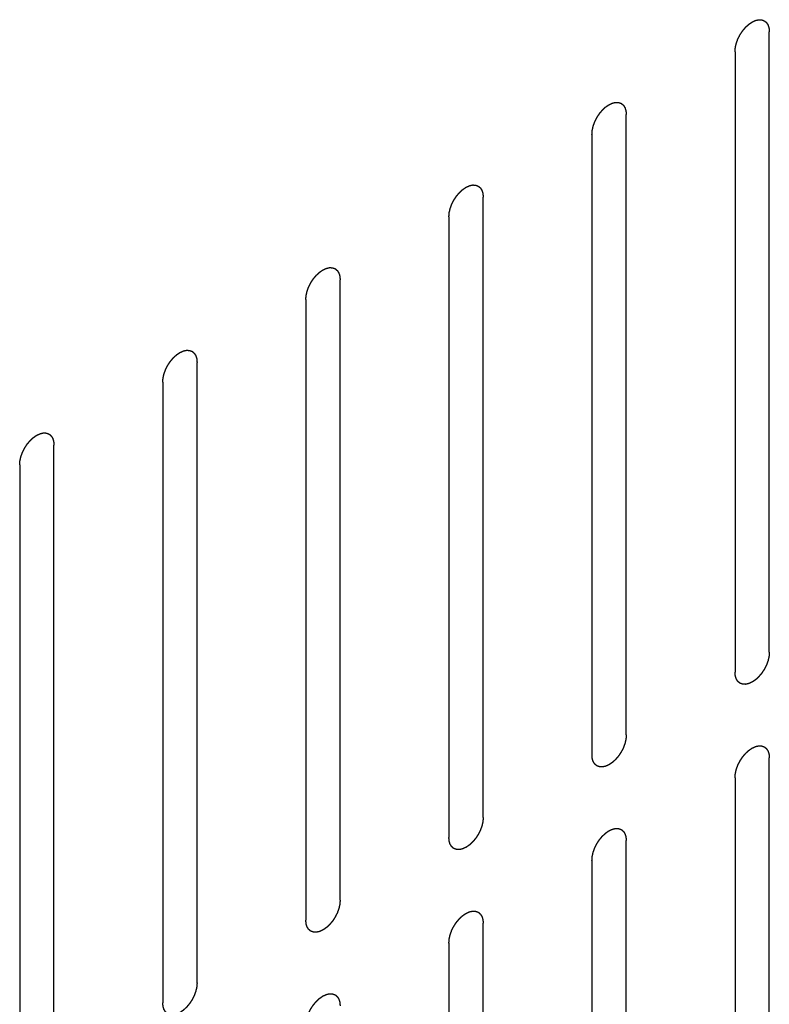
# Model space of a CAD drawing. Header units: inches. Extents: x 5 to 265, y 5 to 171.
# Tile 59 of 212: x 209.53 to 210.69, y 70.72 to 72.24. Entities that reach past the tile are written whole.
import ezdxf

# ---------------------------------------------------------------- set-up
doc = ezdxf.new("R2010")
doc.units = ezdxf.units.IN
doc.header["$LTSCALE"] = 14.96
doc.header["$MEASUREMENT"] = 0
doc.linetypes.add('HIDDEN', pattern=[0.2, 0.1, -0.1])
doc.layers.add('08_ALL_COSMETICS', color=7, linetype='CONTINUOUS')

msp = doc.modelspace()

# ---------------------------------------------------------------- linework, layer by layer
at = {"layer": '08_ALL_COSMETICS', "color": 7, "linetype": 'HIDDEN'}
for p, q in [((210.6866, 71.2641), (210.6866, 72.2234)), ((210.6336, 72.1928), (210.6336, 71.2334)), ((210.4653, 71.1363), (210.4653, 72.0957)), ((210.4123, 72.065), (210.4123, 71.1057)), ((210.244, 71.0085), (210.244, 71.9679)), ((210.1909, 71.9373), (210.1909, 70.9779)), ((210.0226, 70.8807), (210.0226, 71.8401)), ((209.9696, 71.8095), (209.9696, 70.8501)), ((209.8013, 70.7529), (209.8013, 71.7123)), ((209.7483, 71.6817), (209.7483, 70.7223)), ((209.58, 70.6252), (209.58, 71.5845)), ((209.527, 71.5539), (209.527, 70.5945)), ((210.6866, 70.1414), (210.6866, 71.1008)), ((210.6336, 71.0701), (210.6336, 70.1107)), ((210.4653, 70.0136), (210.4653, 70.973)), ((210.4123, 70.9424), (210.4123, 69.983)), ((210.244, 69.8858), (210.244, 70.8452)), ((210.1909, 70.8146), (210.1909, 69.8552))]:
    msp.add_line(p, q, dxfattribs=at)
for points in [[(210.6336, 72.1928), (210.6336, 72.1933), (210.6337, 72.1944), (210.6338, 72.1959), (210.6339, 72.1972), (210.634, 72.1982), (210.6341, 72.1987), (210.6341, 72.1991), (210.6342, 72.1995), (210.6343, 72.2), (210.6345, 72.201), (210.6348, 72.2024), (210.6351, 72.2037), (210.6354, 72.2047), (210.6355, 72.2052), (210.6356, 72.2056), (210.6357, 72.2061), (210.6359, 72.2066), (210.6363, 72.2076), (210.6368, 72.209), (210.6373, 72.2104), (210.6376, 72.2114), (210.6379, 72.2119), (210.638, 72.2123), (210.6382, 72.2127), (210.6385, 72.2133), (210.639, 72.2143), (210.6397, 72.2156), (210.6404, 72.217), (210.6409, 72.218), (210.6411, 72.2185), (210.6413, 72.219), (210.6416, 72.2193), (210.6419, 72.2199), (210.6425, 72.2207), (210.6433, 72.222), (210.6442, 72.2233), (210.6448, 72.2242), (210.6451, 72.2247), (210.6453, 72.2251), (210.6456, 72.2254), (210.646, 72.2259), (210.6467, 72.2267), (210.6476, 72.2278), (210.6486, 72.2289), (210.6492, 72.2297), (210.6496, 72.2302), (210.6499, 72.2305), (210.6502, 72.2308), (210.6506, 72.2312), (210.6513, 72.2319), (210.6524, 72.2328), (210.6534, 72.2338), (210.6541, 72.2345), (210.6545, 72.2348), (210.6548, 72.2351), (210.6552, 72.2353), (210.6556, 72.2357), (210.6564, 72.2362), (210.6575, 72.2369), (210.6586, 72.2377), (210.6593, 72.2382), (210.6598, 72.2385), (210.6601, 72.2388), (210.6604, 72.2389), (210.6608, 72.2391), (210.6616, 72.2394), (210.6627, 72.24), (210.6637, 72.2404), (210.6645, 72.2408), (210.6649, 72.241), (210.6652, 72.2412), (210.6656, 72.2412), (210.666, 72.2413), (210.6667, 72.2415), (210.6677, 72.2417), (210.6688, 72.2419), (210.6695, 72.2421), (210.6699, 72.2422), (210.6702, 72.2423), (210.6705, 72.2423), (210.6709, 72.2423), (210.6715, 72.2422), (210.6725, 72.2422), (210.6734, 72.2422), (210.6741, 72.2421), (210.6745, 72.2421), (210.6748, 72.2421), (210.675, 72.242), (210.6754, 72.2419), (210.676, 72.2417), (210.6768, 72.2414), (210.6777, 72.241), (210.6783, 72.2408), (210.6786, 72.2407), (210.6789, 72.2406), (210.679, 72.2404), (210.6793, 72.2402), (210.6798, 72.2398), (210.6805, 72.2393), (210.6812, 72.2387), (210.6817, 72.2383), (210.6819, 72.2381), (210.6821, 72.2379), (210.6823, 72.2376), (210.6825, 72.2373), (210.6828, 72.2368), (210.6834, 72.236), (210.6839, 72.2352), (210.6842, 72.2346), (210.6844, 72.2343), (210.6846, 72.2341), (210.6847, 72.2337), (210.6848, 72.2333), (210.685, 72.2326), (210.6853, 72.2316), (210.6856, 72.2306), (210.6859, 72.2299), (210.686, 72.2295), (210.6861, 72.2292), (210.6861, 72.2288), (210.6862, 72.2284), (210.6862, 72.2275), (210.6863, 72.2263), (210.6865, 72.2249), (210.6866, 72.2239), (210.6866, 72.2234)], [(210.4123, 72.065), (210.4123, 72.0656), (210.4124, 72.0666), (210.4125, 72.0682), (210.4126, 72.0695), (210.4127, 72.0704), (210.4127, 72.0709), (210.4127, 72.0713), (210.4129, 72.0717), (210.413, 72.0722), (210.4132, 72.0732), (210.4135, 72.0746), (210.4138, 72.0759), (210.414, 72.0769), (210.4142, 72.0775), (210.4142, 72.0779), (210.4144, 72.0783), (210.4146, 72.0788), (210.415, 72.0798), (210.4155, 72.0812), (210.416, 72.0826), (210.4163, 72.0836), (210.4165, 72.0841), (210.4167, 72.0845), (210.4169, 72.085), (210.4172, 72.0855), (210.4177, 72.0865), (210.4184, 72.0879), (210.419, 72.0892), (210.4195, 72.0902), (210.4198, 72.0908), (210.42, 72.0912), (210.4203, 72.0916), (210.4206, 72.0921), (210.4212, 72.093), (210.422, 72.0942), (210.4229, 72.0955), (210.4234, 72.0964), (210.4238, 72.0969), (210.424, 72.0973), (210.4243, 72.0976), (210.4247, 72.0981), (210.4253, 72.0989), (210.4263, 72.1), (210.4272, 72.1011), (210.4279, 72.1019), (210.4283, 72.1024), (210.4286, 72.1028), (210.4289, 72.103), (210.4293, 72.1034), (210.43, 72.1041), (210.4311, 72.105), (210.4321, 72.106), (210.4328, 72.1067), (210.4332, 72.1071), (210.4335, 72.1074), (210.4339, 72.1076), (210.4343, 72.1079), (210.4351, 72.1084), (210.4361, 72.1092), (210.4372, 72.1099), (210.438, 72.1104), (210.4384, 72.1107), (210.4388, 72.111), (210.4391, 72.1111), (210.4395, 72.1113), (210.4403, 72.1117), (210.4413, 72.1122), (210.4424, 72.1127), (210.4432, 72.113), (210.4436, 72.1132), (210.4439, 72.1134), (210.4442, 72.1134), (210.4446, 72.1135), (210.4454, 72.1137), (210.4464, 72.1139), (210.4474, 72.1142), (210.4482, 72.1143), (210.4486, 72.1144), (210.4489, 72.1145), (210.4492, 72.1145), (210.4495, 72.1145), (210.4502, 72.1144), (210.4512, 72.1144), (210.4521, 72.1144), (210.4528, 72.1144), (210.4532, 72.1143), (210.4535, 72.1144), (210.4537, 72.1142), (210.454, 72.1141), (210.4546, 72.1139), (210.4555, 72.1136), (210.4563, 72.1133), (210.4569, 72.1131), (210.4573, 72.1129), (210.4575, 72.1129), (210.4577, 72.1127), (210.458, 72.1124), (210.4585, 72.112), (210.4592, 72.1115), (210.4598, 72.1109), (210.4603, 72.1105), (210.4606, 72.1103), (210.4608, 72.1101), (210.461, 72.1099), (210.4612, 72.1096), (210.4615, 72.109), (210.462, 72.1082), (210.4625, 72.1074), (210.4629, 72.1068), (210.4631, 72.1065), (210.4633, 72.1063), (210.4633, 72.1059), (210.4635, 72.1056), (210.4637, 72.1048), (210.464, 72.1038), (210.4643, 72.1028), (210.4645, 72.1021), (210.4647, 72.1017), (210.4648, 72.1014), (210.4648, 72.1011), (210.4648, 72.1006), (210.4649, 72.0997), (210.465, 72.0985), (210.4652, 72.0971), (210.4652, 72.0961), (210.4653, 72.0957)], [(210.1909, 71.9373), (210.191, 71.9378), (210.1911, 71.9388), (210.1912, 71.9404), (210.1913, 71.9417), (210.1914, 71.9426), (210.1914, 71.9431), (210.1914, 71.9435), (210.1915, 71.9439), (210.1916, 71.9445), (210.1919, 71.9454), (210.1922, 71.9468), (210.1925, 71.9482), (210.1927, 71.9491), (210.1928, 71.9497), (210.1929, 71.9501), (210.1931, 71.9505), (210.1933, 71.9511), (210.1936, 71.952), (210.1941, 71.9534), (210.1947, 71.9548), (210.195, 71.9558), (210.1952, 71.9564), (210.1953, 71.9568), (210.1956, 71.9572), (210.1958, 71.9577), (210.1963, 71.9587), (210.197, 71.9601), (210.1977, 71.9615), (210.1982, 71.9624), (210.1985, 71.963), (210.1987, 71.9634), (210.1989, 71.9638), (210.1993, 71.9643), (210.1999, 71.9652), (210.2007, 71.9665), (210.2015, 71.9677), (210.2021, 71.9686), (210.2024, 71.9691), (210.2027, 71.9695), (210.203, 71.9698), (210.2034, 71.9703), (210.204, 71.9711), (210.205, 71.9722), (210.2059, 71.9734), (210.2066, 71.9742), (210.207, 71.9746), (210.2072, 71.975), (210.2076, 71.9752), (210.208, 71.9756), (210.2087, 71.9763), (210.2097, 71.9773), (210.2108, 71.9782), (210.2115, 71.9789), (210.2119, 71.9793), (210.2122, 71.9796), (210.2125, 71.9798), (210.213, 71.9801), (210.2137, 71.9806), (210.2148, 71.9814), (210.2159, 71.9821), (210.2167, 71.9827), (210.2171, 71.983), (210.2174, 71.9832), (210.2178, 71.9833), (210.2182, 71.9835), (210.2189, 71.9839), (210.22, 71.9844), (210.2211, 71.9849), (210.2218, 71.9852), (210.2223, 71.9854), (210.2226, 71.9856), (210.2229, 71.9856), (210.2233, 71.9858), (210.224, 71.9859), (210.2251, 71.9862), (210.2261, 71.9864), (210.2268, 71.9866), (210.2272, 71.9866), (210.2276, 71.9867), (210.2278, 71.9867), (210.2282, 71.9867), (210.2289, 71.9867), (210.2298, 71.9866), (210.2308, 71.9866), (210.2315, 71.9866), (210.2318, 71.9866), (210.2321, 71.9866), (210.2324, 71.9865), (210.2327, 71.9863), (210.2333, 71.9861), (210.2342, 71.9858), (210.235, 71.9855), (210.2356, 71.9853), (210.2359, 71.9851), (210.2362, 71.9851), (210.2364, 71.9849), (210.2367, 71.9847), (210.2372, 71.9843), (210.2378, 71.9837), (210.2385, 71.9831), (210.239, 71.9827), (210.2393, 71.9825), (210.2395, 71.9824), (210.2396, 71.9821), (210.2398, 71.9818), (210.2402, 71.9812), (210.2407, 71.9804), (210.2412, 71.9796), (210.2416, 71.979), (210.2418, 71.9787), (210.2419, 71.9785), (210.242, 71.9782), (210.2421, 71.9778), (210.2424, 71.9771), (210.2427, 71.9761), (210.243, 71.975), (210.2432, 71.9743), (210.2433, 71.9739), (210.2435, 71.9737), (210.2435, 71.9733), (210.2435, 71.9728), (210.2436, 71.972), (210.2437, 71.9708), (210.2438, 71.9693), (210.2439, 71.9684), (210.244, 71.9679)], [(209.9696, 71.8095), (209.9696, 71.81), (209.9697, 71.811), (209.9699, 71.8126), (209.97, 71.8139), (209.97, 71.8148), (209.9701, 71.8153), (209.9701, 71.8157), (209.9702, 71.8161), (209.9703, 71.8167), (209.9705, 71.8176), (209.9709, 71.819), (209.9712, 71.8204), (209.9714, 71.8213), (209.9715, 71.8219), (209.9716, 71.8223), (209.9718, 71.8227), (209.972, 71.8233), (209.9723, 71.8243), (209.9728, 71.8256), (209.9733, 71.827), (209.9737, 71.828), (209.9739, 71.8286), (209.974, 71.829), (209.9742, 71.8294), (209.9745, 71.83), (209.975, 71.8309), (209.9757, 71.8323), (209.9764, 71.8337), (209.9769, 71.8347), (209.9772, 71.8352), (209.9774, 71.8356), (209.9776, 71.836), (209.978, 71.8365), (209.9785, 71.8374), (209.9794, 71.8387), (209.9802, 71.8399), (209.9808, 71.8408), (209.9811, 71.8413), (209.9814, 71.8417), (209.9817, 71.8421), (209.982, 71.8425), (209.9827, 71.8433), (209.9837, 71.8445), (209.9846, 71.8456), (209.9853, 71.8464), (209.9856, 71.8468), (209.9859, 71.8472), (209.9862, 71.8475), (209.9867, 71.8479), (209.9874, 71.8485), (209.9884, 71.8495), (209.9894, 71.8504), (209.9902, 71.8511), (209.9906, 71.8515), (209.9909, 71.8518), (209.9912, 71.852), (209.9916, 71.8523), (209.9924, 71.8528), (209.9935, 71.8536), (209.9946, 71.8544), (209.9954, 71.8549), (209.9958, 71.8552), (209.9961, 71.8554), (209.9964, 71.8556), (209.9969, 71.8558), (209.9976, 71.8561), (209.9987, 71.8566), (209.9998, 71.8571), (210.0005, 71.8575), (210.0009, 71.8576), (210.0013, 71.8578), (210.0016, 71.8579), (210.002, 71.858), (210.0027, 71.8581), (210.0038, 71.8584), (210.0048, 71.8586), (210.0055, 71.8588), (210.0059, 71.8589), (210.0062, 71.859), (210.0065, 71.8589), (210.0069, 71.8589), (210.0076, 71.8589), (210.0085, 71.8589), (210.0095, 71.8588), (210.0101, 71.8588), (210.0105, 71.8588), (210.0108, 71.8588), (210.011, 71.8587), (210.0114, 71.8586), (210.012, 71.8583), (210.0128, 71.858), (210.0137, 71.8577), (210.0143, 71.8575), (210.0146, 71.8574), (210.0149, 71.8573), (210.0151, 71.8571), (210.0154, 71.8569), (210.0158, 71.8565), (210.0165, 71.8559), (210.0172, 71.8553), (210.0177, 71.8549), (210.0179, 71.8547), (210.0182, 71.8546), (210.0183, 71.8543), (210.0185, 71.854), (210.0189, 71.8534), (210.0194, 71.8526), (210.0199, 71.8518), (210.0202, 71.8513), (210.0204, 71.8509), (210.0206, 71.8507), (210.0207, 71.8504), (210.0208, 71.85), (210.021, 71.8493), (210.0214, 71.8483), (210.0217, 71.8473), (210.0219, 71.8466), (210.022, 71.8462), (210.0221, 71.8459), (210.0221, 71.8455), (210.0222, 71.845), (210.0223, 71.8442), (210.0224, 71.843), (210.0225, 71.8415), (210.0226, 71.8406), (210.0226, 71.8401)], [(209.7483, 71.6817), (209.7483, 71.6822), (209.7484, 71.6833), (209.7485, 71.6848), (209.7486, 71.6861), (209.7487, 71.687), (209.7488, 71.6876), (209.7488, 71.6879), (209.7489, 71.6884), (209.749, 71.6889), (209.7492, 71.6899), (209.7495, 71.6912), (209.7498, 71.6926), (209.7501, 71.6936), (209.7502, 71.6941), (209.7503, 71.6945), (209.7504, 71.6949), (209.7506, 71.6955), (209.751, 71.6965), (209.7515, 71.6979), (209.752, 71.6993), (209.7524, 71.7002), (209.7526, 71.7008), (209.7527, 71.7012), (209.7529, 71.7016), (209.7532, 71.7022), (209.7537, 71.7031), (209.7544, 71.7045), (209.7551, 71.7059), (209.7556, 71.7069), (209.7558, 71.7074), (209.756, 71.7078), (209.7563, 71.7082), (209.7566, 71.7087), (209.7572, 71.7096), (209.758, 71.7109), (209.7589, 71.7122), (209.7595, 71.7131), (209.7598, 71.7136), (209.76, 71.714), (209.7603, 71.7143), (209.7607, 71.7147), (209.7614, 71.7155), (209.7623, 71.7167), (209.7633, 71.7178), (209.7639, 71.7186), (209.7643, 71.7191), (209.7646, 71.7194), (209.7649, 71.7197), (209.7653, 71.7201), (209.7661, 71.7207), (209.7671, 71.7217), (209.7681, 71.7227), (209.7688, 71.7233), (209.7692, 71.7237), (209.7696, 71.724), (209.7699, 71.7242), (209.7703, 71.7245), (209.7711, 71.7251), (209.7722, 71.7258), (209.7733, 71.7266), (209.774, 71.7271), (209.7745, 71.7274), (209.7748, 71.7277), (209.7751, 71.7278), (209.7755, 71.728), (209.7763, 71.7283), (209.7774, 71.7288), (209.7784, 71.7293), (209.7792, 71.7297), (209.7796, 71.7299), (209.78, 71.73), (209.7803, 71.7301), (209.7807, 71.7302), (209.7814, 71.7304), (209.7824, 71.7306), (209.7835, 71.7308), (209.7842, 71.731), (209.7846, 71.7311), (209.7849, 71.7312), (209.7852, 71.7311), (209.7856, 71.7311), (209.7862, 71.7311), (209.7872, 71.7311), (209.7881, 71.731), (209.7888, 71.731), (209.7892, 71.731), (209.7895, 71.731), (209.7897, 71.7309), (209.7901, 71.7308), (209.7907, 71.7305), (209.7915, 71.7302), (209.7924, 71.7299), (209.793, 71.7297), (209.7933, 71.7296), (209.7936, 71.7295), (209.7938, 71.7293), (209.794, 71.7291), (209.7945, 71.7287), (209.7952, 71.7281), (209.7959, 71.7276), (209.7964, 71.7272), (209.7966, 71.7269), (209.7968, 71.7268), (209.797, 71.7265), (209.7972, 71.7262), (209.7975, 71.7256), (209.7981, 71.7248), (209.7986, 71.724), (209.7989, 71.7235), (209.7991, 71.7232), (209.7993, 71.7229), (209.7994, 71.7226), (209.7995, 71.7222), (209.7997, 71.7215), (209.8, 71.7205), (209.8003, 71.7195), (209.8006, 71.7188), (209.8007, 71.7184), (209.8008, 71.7181), (209.8008, 71.7177), (209.8009, 71.7172), (209.8009, 71.7164), (209.8011, 71.7152), (209.8012, 71.7138), (209.8013, 71.7128), (209.8013, 71.7123)], [(209.527, 71.5539), (209.527, 71.5544), (209.5271, 71.5555), (209.5272, 71.557), (209.5273, 71.5583), (209.5274, 71.5593), (209.5274, 71.5598), (209.5274, 71.5602), (209.5276, 71.5606), (209.5277, 71.5611), (209.5279, 71.5621), (209.5282, 71.5635), (209.5285, 71.5648), (209.5287, 71.5658), (209.5289, 71.5663), (209.5289, 71.5667), (209.5291, 71.5672), (209.5293, 71.5677), (209.5297, 71.5687), (209.5302, 71.5701), (209.5307, 71.5715), (209.531, 71.5725), (209.5312, 71.573), (209.5314, 71.5734), (209.5316, 71.5738), (209.5319, 71.5744), (209.5324, 71.5754), (209.5331, 71.5767), (209.5338, 71.5781), (209.5342, 71.5791), (209.5345, 71.5796), (209.5347, 71.5801), (209.535, 71.5804), (209.5353, 71.581), (209.5359, 71.5818), (209.5367, 71.5831), (209.5376, 71.5844), (209.5381, 71.5853), (209.5385, 71.5858), (209.5387, 71.5862), (209.539, 71.5865), (209.5394, 71.587), (209.5401, 71.5878), (209.541, 71.5889), (209.542, 71.59), (209.5426, 71.5908), (209.543, 71.5913), (209.5433, 71.5916), (209.5436, 71.5919), (209.544, 71.5923), (209.5447, 71.593), (209.5458, 71.5939), (209.5468, 71.5949), (209.5475, 71.5956), (209.5479, 71.5959), (209.5482, 71.5962), (209.5486, 71.5964), (209.549, 71.5968), (209.5498, 71.5973), (209.5509, 71.598), (209.5519, 71.5988), (209.5527, 71.5993), (209.5531, 71.5996), (209.5535, 71.5999), (209.5538, 71.6), (209.5542, 71.6002), (209.555, 71.6005), (209.5561, 71.601), (209.5571, 71.6015), (209.5579, 71.6019), (209.5583, 71.6021), (209.5586, 71.6023), (209.5589, 71.6023), (209.5593, 71.6024), (209.5601, 71.6026), (209.5611, 71.6028), (209.5621, 71.603), (209.5629, 71.6032), (209.5633, 71.6033), (209.5636, 71.6034), (209.5639, 71.6034), (209.5642, 71.6034), (209.5649, 71.6033), (209.5659, 71.6033), (209.5668, 71.6033), (209.5675, 71.6032), (209.5679, 71.6032), (209.5682, 71.6032), (209.5684, 71.6031), (209.5687, 71.603), (209.5693, 71.6028), (209.5702, 71.6025), (209.571, 71.6021), (209.5716, 71.6019), (209.572, 71.6018), (209.5722, 71.6017), (209.5724, 71.6015), (209.5727, 71.6013), (209.5732, 71.6009), (209.5739, 71.6004), (209.5746, 71.5998), (209.575, 71.5994), (209.5753, 71.5992), (209.5755, 71.599), (209.5757, 71.5987), (209.5759, 71.5984), (209.5762, 71.5979), (209.5767, 71.5971), (209.5772, 71.5963), (209.5776, 71.5957), (209.5778, 71.5954), (209.578, 71.5952), (209.578, 71.5948), (209.5782, 71.5944), (209.5784, 71.5937), (209.5787, 71.5927), (209.579, 71.5917), (209.5793, 71.591), (209.5794, 71.5906), (209.5795, 71.5903), (209.5795, 71.5899), (209.5795, 71.5895), (209.5796, 71.5886), (209.5797, 71.5874), (209.5799, 71.586), (209.5799, 71.585), (209.58, 71.5845)], [(210.6866, 71.2641), (210.6866, 71.2635), (210.6865, 71.2625), (210.6864, 71.2609), (210.6862, 71.2596), (210.6862, 71.2587), (210.6861, 71.2582), (210.6861, 71.2578), (210.686, 71.2574), (210.6859, 71.2569), (210.6857, 71.2559), (210.6854, 71.2545), (210.685, 71.2532), (210.6848, 71.2522), (210.6847, 71.2516), (210.6846, 71.2512), (210.6845, 71.2508), (210.6843, 71.2503), (210.6839, 71.2493), (210.6834, 71.2479), (210.6829, 71.2465), (210.6825, 71.2455), (210.6823, 71.245), (210.6822, 71.2446), (210.682, 71.2441), (210.6817, 71.2436), (210.6812, 71.2426), (210.6805, 71.2412), (210.6798, 71.2399), (210.6793, 71.2389), (210.679, 71.2383), (210.6789, 71.2379), (210.6786, 71.2375), (210.6783, 71.237), (210.6777, 71.2361), (210.6768, 71.2349), (210.676, 71.2336), (210.6754, 71.2327), (210.6751, 71.2322), (210.6749, 71.2318), (210.6746, 71.2315), (210.6742, 71.231), (210.6735, 71.2302), (210.6726, 71.2291), (210.6716, 71.228), (210.6709, 71.2272), (210.6706, 71.2267), (210.6703, 71.2263), (210.67, 71.2261), (210.6696, 71.2257), (210.6688, 71.225), (210.6678, 71.2241), (210.6668, 71.2231), (210.6661, 71.2224), (210.6656, 71.222), (210.6653, 71.2217), (210.665, 71.2215), (210.6646, 71.2212), (210.6638, 71.2207), (210.6627, 71.2199), (210.6616, 71.2192), (210.6609, 71.2187), (210.6604, 71.2184), (210.6601, 71.2181), (210.6598, 71.218), (210.6593, 71.2178), (210.6586, 71.2174), (210.6575, 71.2169), (210.6564, 71.2164), (210.6557, 71.2161), (210.6553, 71.2159), (210.6549, 71.2157), (210.6546, 71.2157), (210.6542, 71.2156), (210.6535, 71.2154), (210.6525, 71.2152), (210.6514, 71.2149), (210.6507, 71.2148), (210.6503, 71.2147), (210.65, 71.2146), (210.6497, 71.2146), (210.6493, 71.2146), (210.6487, 71.2147), (210.6477, 71.2147), (210.6468, 71.2147), (210.6461, 71.2147), (210.6457, 71.2148), (210.6454, 71.2147), (210.6452, 71.2149), (210.6448, 71.215), (210.6442, 71.2152), (210.6434, 71.2155), (210.6425, 71.2158), (210.6419, 71.216), (210.6416, 71.2162), (210.6413, 71.2162), (210.6411, 71.2164), (210.6409, 71.2167), (210.6404, 71.2171), (210.6397, 71.2176), (210.639, 71.2182), (210.6385, 71.2186), (210.6383, 71.2188), (210.638, 71.219), (210.6379, 71.2192), (210.6377, 71.2195), (210.6373, 71.2201), (210.6368, 71.2209), (210.6363, 71.2217), (210.636, 71.2223), (210.6358, 71.2226), (210.6356, 71.2228), (210.6355, 71.2232), (210.6354, 71.2235), (210.6352, 71.2243), (210.6349, 71.2253), (210.6345, 71.2263), (210.6343, 71.227), (210.6342, 71.2274), (210.6341, 71.2277), (210.6341, 71.2281), (210.634, 71.2285), (210.6339, 71.2294), (210.6338, 71.2306), (210.6337, 71.232), (210.6336, 71.233), (210.6336, 71.2334)], [(210.4653, 71.1363), (210.4652, 71.1358), (210.4652, 71.1347), (210.465, 71.1332), (210.4649, 71.1319), (210.4649, 71.1309), (210.4648, 71.1304), (210.4648, 71.13), (210.4647, 71.1296), (210.4646, 71.1291), (210.4643, 71.1281), (210.464, 71.1267), (210.4637, 71.1254), (210.4635, 71.1244), (210.4634, 71.1239), (210.4633, 71.1235), (210.4631, 71.123), (210.4629, 71.1225), (210.4626, 71.1215), (210.4621, 71.1201), (210.4616, 71.1187), (210.4612, 71.1177), (210.461, 71.1172), (210.4609, 71.1168), (210.4606, 71.1164), (210.4604, 71.1158), (210.4599, 71.1148), (210.4592, 71.1135), (210.4585, 71.1121), (210.458, 71.1111), (210.4577, 71.1106), (210.4575, 71.1101), (210.4573, 71.1098), (210.4569, 71.1092), (210.4564, 71.1084), (210.4555, 71.1071), (210.4547, 71.1058), (210.4541, 71.1049), (210.4538, 71.1044), (210.4535, 71.104), (210.4532, 71.1037), (210.4529, 71.1032), (210.4522, 71.1024), (210.4512, 71.1013), (210.4503, 71.1002), (210.4496, 71.0994), (210.4492, 71.0989), (210.449, 71.0986), (210.4486, 71.0983), (210.4482, 71.0979), (210.4475, 71.0972), (210.4465, 71.0963), (210.4455, 71.0953), (210.4447, 71.0946), (210.4443, 71.0943), (210.444, 71.094), (210.4437, 71.0938), (210.4432, 71.0934), (210.4425, 71.0929), (210.4414, 71.0922), (210.4403, 71.0914), (210.4395, 71.0909), (210.4391, 71.0906), (210.4388, 71.0903), (210.4384, 71.0902), (210.438, 71.09), (210.4373, 71.0897), (210.4362, 71.0891), (210.4351, 71.0887), (210.4344, 71.0883), (210.4339, 71.0881), (210.4336, 71.0879), (210.4333, 71.0879), (210.4329, 71.0878), (210.4322, 71.0876), (210.4311, 71.0874), (210.4301, 71.0872), (210.4294, 71.087), (210.429, 71.0869), (210.4287, 71.0868), (210.4284, 71.0868), (210.428, 71.0868), (210.4273, 71.0869), (210.4264, 71.0869), (210.4254, 71.0869), (210.4248, 71.087), (210.4244, 71.087), (210.4241, 71.087), (210.4238, 71.0871), (210.4235, 71.0872), (210.4229, 71.0874), (210.4221, 71.0877), (210.4212, 71.0881), (210.4206, 71.0883), (210.4203, 71.0884), (210.42, 71.0885), (210.4198, 71.0887), (210.4195, 71.0889), (210.4191, 71.0893), (210.4184, 71.0898), (210.4177, 71.0904), (210.4172, 71.0908), (210.4169, 71.091), (210.4167, 71.0912), (210.4166, 71.0915), (210.4164, 71.0918), (210.416, 71.0923), (210.4155, 71.0931), (210.415, 71.0939), (210.4146, 71.0945), (210.4144, 71.0948), (210.4143, 71.095), (210.4142, 71.0954), (210.4141, 71.0958), (210.4138, 71.0965), (210.4135, 71.0975), (210.4132, 71.0985), (210.413, 71.0992), (210.4129, 71.0996), (210.4128, 71.0999), (210.4127, 71.1003), (210.4127, 71.1007), (210.4126, 71.1016), (210.4125, 71.1028), (210.4124, 71.1042), (210.4123, 71.1052), (210.4123, 71.1057)], [(210.6336, 71.0701), (210.6336, 71.0707), (210.6337, 71.0717), (210.6338, 71.0733), (210.6339, 71.0746), (210.634, 71.0755), (210.6341, 71.076), (210.6341, 71.0764), (210.6342, 71.0768), (210.6343, 71.0773), (210.6345, 71.0783), (210.6348, 71.0797), (210.6351, 71.081), (210.6354, 71.082), (210.6355, 71.0825), (210.6356, 71.083), (210.6357, 71.0834), (210.6359, 71.0839), (210.6363, 71.0849), (210.6368, 71.0863), (210.6373, 71.0877), (210.6376, 71.0887), (210.6379, 71.0892), (210.638, 71.0896), (210.6382, 71.0901), (210.6385, 71.0906), (210.639, 71.0916), (210.6397, 71.093), (210.6404, 71.0943), (210.6409, 71.0953), (210.6411, 71.0959), (210.6413, 71.0963), (210.6416, 71.0966), (210.6419, 71.0972), (210.6425, 71.098), (210.6433, 71.0993), (210.6442, 71.1006), (210.6448, 71.1015), (210.6451, 71.102), (210.6453, 71.1024), (210.6456, 71.1027), (210.646, 71.1032), (210.6467, 71.104), (210.6476, 71.1051), (210.6486, 71.1062), (210.6492, 71.107), (210.6496, 71.1075), (210.6499, 71.1078), (210.6502, 71.1081), (210.6506, 71.1085), (210.6513, 71.1092), (210.6524, 71.1101), (210.6534, 71.1111), (210.6541, 71.1118), (210.6545, 71.1121), (210.6548, 71.1125), (210.6552, 71.1127), (210.6556, 71.113), (210.6564, 71.1135), (210.6575, 71.1143), (210.6586, 71.115), (210.6593, 71.1155), (210.6598, 71.1158), (210.6601, 71.1161), (210.6604, 71.1162), (210.6608, 71.1164), (210.6616, 71.1168), (210.6627, 71.1173), (210.6637, 71.1178), (210.6645, 71.1181), (210.6649, 71.1183), (210.6652, 71.1185), (210.6656, 71.1185), (210.666, 71.1186), (210.6667, 71.1188), (210.6677, 71.119), (210.6688, 71.1193), (210.6695, 71.1194), (210.6699, 71.1195), (210.6702, 71.1196), (210.6705, 71.1196), (210.6709, 71.1196), (210.6715, 71.1195), (210.6725, 71.1195), (210.6734, 71.1195), (210.6741, 71.1194), (210.6745, 71.1194), (210.6748, 71.1194), (210.675, 71.1193), (210.6754, 71.1192), (210.676, 71.119), (210.6768, 71.1187), (210.6777, 71.1184), (210.6783, 71.1181), (210.6786, 71.118), (210.6789, 71.1179), (210.679, 71.1177), (210.6793, 71.1175), (210.6798, 71.1171), (210.6805, 71.1166), (210.6812, 71.116), (210.6817, 71.1156), (210.6819, 71.1154), (210.6821, 71.1152), (210.6823, 71.115), (210.6825, 71.1146), (210.6828, 71.1141), (210.6834, 71.1133), (210.6839, 71.1125), (210.6842, 71.1119), (210.6844, 71.1116), (210.6846, 71.1114), (210.6847, 71.111), (210.6848, 71.1106), (210.685, 71.1099), (210.6853, 71.1089), (210.6856, 71.1079), (210.6859, 71.1072), (210.686, 71.1068), (210.6861, 71.1065), (210.6861, 71.1061), (210.6862, 71.1057), (210.6862, 71.1048), (210.6863, 71.1036), (210.6865, 71.1022), (210.6866, 71.1012), (210.6866, 71.1008)], [(210.244, 71.0085), (210.2439, 71.008), (210.2438, 71.0069), (210.2437, 71.0054), (210.2436, 71.0041), (210.2435, 71.0032), (210.2435, 71.0026), (210.2435, 71.0023), (210.2434, 71.0018), (210.2432, 71.0013), (210.243, 71.0003), (210.2427, 70.999), (210.2424, 70.9976), (210.2422, 70.9966), (210.2421, 70.9961), (210.242, 70.9957), (210.2418, 70.9953), (210.2416, 70.9947), (210.2413, 70.9937), (210.2407, 70.9923), (210.2402, 70.9909), (210.2399, 70.99), (210.2397, 70.9894), (210.2395, 70.989), (210.2393, 70.9886), (210.239, 70.988), (210.2386, 70.9871), (210.2379, 70.9857), (210.2372, 70.9843), (210.2367, 70.9833), (210.2364, 70.9828), (210.2362, 70.9823), (210.2359, 70.982), (210.2356, 70.9815), (210.235, 70.9806), (210.2342, 70.9793), (210.2334, 70.978), (210.2328, 70.9771), (210.2324, 70.9766), (210.2322, 70.9762), (210.2319, 70.9759), (210.2315, 70.9755), (210.2309, 70.9747), (210.2299, 70.9735), (210.229, 70.9724), (210.2283, 70.9716), (210.2279, 70.9711), (210.2276, 70.9708), (210.2273, 70.9705), (210.2269, 70.9701), (210.2262, 70.9695), (210.2252, 70.9685), (210.2241, 70.9675), (210.2234, 70.9669), (210.223, 70.9665), (210.2227, 70.9662), (210.2224, 70.966), (210.2219, 70.9657), (210.2212, 70.9651), (210.2201, 70.9644), (210.219, 70.9636), (210.2182, 70.9631), (210.2178, 70.9628), (210.2174, 70.9625), (210.2171, 70.9624), (210.2167, 70.9622), (210.2159, 70.9619), (210.2149, 70.9614), (210.2138, 70.9609), (210.213, 70.9605), (210.2126, 70.9603), (210.2123, 70.9602), (210.212, 70.9601), (210.2116, 70.96), (210.2109, 70.9598), (210.2098, 70.9596), (210.2088, 70.9594), (210.2081, 70.9592), (210.2077, 70.9591), (210.2073, 70.959), (210.2071, 70.9591), (210.2067, 70.9591), (210.206, 70.9591), (210.2051, 70.9591), (210.2041, 70.9592), (210.2034, 70.9592), (210.2031, 70.9592), (210.2028, 70.9592), (210.2025, 70.9593), (210.2022, 70.9594), (210.2016, 70.9596), (210.2007, 70.96), (210.1999, 70.9603), (210.1993, 70.9605), (210.199, 70.9606), (210.1987, 70.9607), (210.1985, 70.9609), (210.1982, 70.9611), (210.1977, 70.9615), (210.1971, 70.9621), (210.1964, 70.9626), (210.1959, 70.963), (210.1956, 70.9633), (210.1954, 70.9634), (210.1953, 70.9637), (210.1951, 70.964), (210.1947, 70.9646), (210.1942, 70.9654), (210.1937, 70.9662), (210.1933, 70.9667), (210.1931, 70.967), (210.1929, 70.9673), (210.1929, 70.9676), (210.1927, 70.968), (210.1925, 70.9687), (210.1922, 70.9697), (210.1919, 70.9707), (210.1917, 70.9714), (210.1916, 70.9718), (210.1914, 70.9721), (210.1914, 70.9725), (210.1914, 70.973), (210.1913, 70.9738), (210.1912, 70.975), (210.1911, 70.9764), (210.191, 70.9774), (210.1909, 70.9779)], [(210.4123, 70.9424), (210.4123, 70.9429), (210.4124, 70.9439), (210.4125, 70.9455), (210.4126, 70.9468), (210.4127, 70.9477), (210.4127, 70.9482), (210.4127, 70.9486), (210.4129, 70.949), (210.413, 70.9496), (210.4132, 70.9505), (210.4135, 70.9519), (210.4138, 70.9533), (210.414, 70.9542), (210.4142, 70.9548), (210.4142, 70.9552), (210.4144, 70.9556), (210.4146, 70.9562), (210.415, 70.9571), (210.4155, 70.9585), (210.416, 70.9599), (210.4163, 70.9609), (210.4165, 70.9614), (210.4167, 70.9619), (210.4169, 70.9623), (210.4172, 70.9628), (210.4177, 70.9638), (210.4184, 70.9652), (210.419, 70.9666), (210.4195, 70.9675), (210.4198, 70.9681), (210.42, 70.9685), (210.4203, 70.9689), (210.4206, 70.9694), (210.4212, 70.9703), (210.422, 70.9715), (210.4229, 70.9728), (210.4234, 70.9737), (210.4238, 70.9742), (210.424, 70.9746), (210.4243, 70.9749), (210.4247, 70.9754), (210.4253, 70.9762), (210.4263, 70.9773), (210.4272, 70.9785), (210.4279, 70.9793), (210.4283, 70.9797), (210.4286, 70.9801), (210.4289, 70.9803), (210.4293, 70.9807), (210.43, 70.9814), (210.4311, 70.9824), (210.4321, 70.9833), (210.4328, 70.984), (210.4332, 70.9844), (210.4335, 70.9847), (210.4339, 70.9849), (210.4343, 70.9852), (210.4351, 70.9857), (210.4361, 70.9865), (210.4372, 70.9872), (210.438, 70.9878), (210.4384, 70.9881), (210.4388, 70.9883), (210.4391, 70.9884), (210.4395, 70.9886), (210.4403, 70.989), (210.4413, 70.9895), (210.4424, 70.99), (210.4432, 70.9903), (210.4436, 70.9905), (210.4439, 70.9907), (210.4442, 70.9907), (210.4446, 70.9908), (210.4454, 70.991), (210.4464, 70.9912), (210.4474, 70.9915), (210.4482, 70.9916), (210.4486, 70.9917), (210.4489, 70.9918), (210.4492, 70.9918), (210.4495, 70.9918), (210.4502, 70.9918), (210.4512, 70.9917), (210.4521, 70.9917), (210.4528, 70.9917), (210.4532, 70.9916), (210.4535, 70.9917), (210.4537, 70.9915), (210.454, 70.9914), (210.4546, 70.9912), (210.4555, 70.9909), (210.4563, 70.9906), (210.4569, 70.9904), (210.4573, 70.9902), (210.4575, 70.9902), (210.4577, 70.99), (210.458, 70.9897), (210.4585, 70.9893), (210.4592, 70.9888), (210.4598, 70.9882), (210.4603, 70.9878), (210.4606, 70.9876), (210.4608, 70.9874), (210.461, 70.9872), (210.4612, 70.9869), (210.4615, 70.9863), (210.462, 70.9855), (210.4625, 70.9847), (210.4629, 70.9841), (210.4631, 70.9838), (210.4633, 70.9836), (210.4633, 70.9833), (210.4635, 70.9829), (210.4637, 70.9822), (210.464, 70.9811), (210.4643, 70.9801), (210.4645, 70.9794), (210.4647, 70.979), (210.4648, 70.9787), (210.4648, 70.9784), (210.4648, 70.9779), (210.4649, 70.977), (210.465, 70.9758), (210.4652, 70.9744), (210.4652, 70.9735), (210.4653, 70.973)], [(210.0226, 70.8807), (210.0226, 70.8802), (210.0225, 70.8792), (210.0224, 70.8776), (210.0223, 70.8763), (210.0222, 70.8754), (210.0222, 70.8749), (210.0222, 70.8745), (210.022, 70.8741), (210.0219, 70.8735), (210.0217, 70.8726), (210.0214, 70.8712), (210.0211, 70.8698), (210.0209, 70.8689), (210.0207, 70.8683), (210.0207, 70.8679), (210.0205, 70.8675), (210.0203, 70.8669), (210.0199, 70.8659), (210.0194, 70.8646), (210.0189, 70.8632), (210.0186, 70.8622), (210.0184, 70.8616), (210.0182, 70.8612), (210.018, 70.8608), (210.0177, 70.8602), (210.0172, 70.8593), (210.0165, 70.8579), (210.0158, 70.8565), (210.0154, 70.8555), (210.0151, 70.855), (210.0149, 70.8546), (210.0146, 70.8542), (210.0143, 70.8537), (210.0137, 70.8528), (210.0129, 70.8515), (210.012, 70.8503), (210.0115, 70.8494), (210.0111, 70.8489), (210.0109, 70.8485), (210.0106, 70.8481), (210.0102, 70.8477), (210.0095, 70.8469), (210.0086, 70.8457), (210.0076, 70.8446), (210.007, 70.8438), (210.0066, 70.8434), (210.0063, 70.843), (210.006, 70.8427), (210.0056, 70.8423), (210.0049, 70.8417), (210.0038, 70.8407), (210.0028, 70.8398), (210.0021, 70.8391), (210.0017, 70.8387), (210.0014, 70.8384), (210.001, 70.8382), (210.0006, 70.8379), (209.9998, 70.8374), (209.9987, 70.8366), (209.9977, 70.8358), (209.9969, 70.8353), (209.9965, 70.835), (209.9961, 70.8348), (209.9958, 70.8346), (209.9954, 70.8344), (209.9946, 70.8341), (209.9935, 70.8336), (209.9925, 70.8331), (209.9917, 70.8327), (209.9913, 70.8326), (209.991, 70.8324), (209.9907, 70.8323), (209.9902, 70.8322), (209.9895, 70.8321), (209.9885, 70.8318), (209.9875, 70.8316), (209.9867, 70.8314), (209.9863, 70.8313), (209.986, 70.8312), (209.9857, 70.8313), (209.9854, 70.8313), (209.9847, 70.8313), (209.9837, 70.8313), (209.9828, 70.8314), (209.9821, 70.8314), (209.9817, 70.8314), (209.9814, 70.8314), (209.9812, 70.8315), (209.9809, 70.8316), (209.9803, 70.8319), (209.9794, 70.8322), (209.9786, 70.8325), (209.978, 70.8327), (209.9776, 70.8328), (209.9774, 70.8329), (209.9772, 70.8331), (209.9769, 70.8333), (209.9764, 70.8337), (209.9757, 70.8343), (209.975, 70.8349), (209.9746, 70.8352), (209.9743, 70.8355), (209.9741, 70.8356), (209.9739, 70.8359), (209.9737, 70.8362), (209.9734, 70.8368), (209.9729, 70.8376), (209.9724, 70.8384), (209.972, 70.8389), (209.9718, 70.8393), (209.9716, 70.8395), (209.9716, 70.8398), (209.9714, 70.8402), (209.9712, 70.8409), (209.9709, 70.8419), (209.9706, 70.8429), (209.9703, 70.8436), (209.9702, 70.844), (209.9701, 70.8443), (209.9701, 70.8447), (209.97, 70.8452), (209.97, 70.846), (209.9699, 70.8472), (209.9697, 70.8487), (209.9696, 70.8496), (209.9696, 70.8501)], [(210.1909, 70.8146), (210.191, 70.8151), (210.1911, 70.8161), (210.1912, 70.8177), (210.1913, 70.819), (210.1914, 70.8199), (210.1914, 70.8204), (210.1914, 70.8208), (210.1915, 70.8212), (210.1916, 70.8218), (210.1919, 70.8227), (210.1922, 70.8241), (210.1925, 70.8255), (210.1927, 70.8264), (210.1928, 70.827), (210.1929, 70.8274), (210.1931, 70.8278), (210.1933, 70.8284), (210.1936, 70.8293), (210.1941, 70.8307), (210.1947, 70.8321), (210.195, 70.8331), (210.1952, 70.8337), (210.1953, 70.8341), (210.1956, 70.8345), (210.1958, 70.835), (210.1963, 70.836), (210.197, 70.8374), (210.1977, 70.8388), (210.1982, 70.8397), (210.1985, 70.8403), (210.1987, 70.8407), (210.1989, 70.8411), (210.1993, 70.8416), (210.1999, 70.8425), (210.2007, 70.8438), (210.2015, 70.845), (210.2021, 70.8459), (210.2024, 70.8464), (210.2027, 70.8468), (210.203, 70.8471), (210.2034, 70.8476), (210.204, 70.8484), (210.205, 70.8495), (210.2059, 70.8507), (210.2066, 70.8515), (210.207, 70.8519), (210.2072, 70.8523), (210.2076, 70.8526), (210.208, 70.8529), (210.2087, 70.8536), (210.2097, 70.8546), (210.2108, 70.8555), (210.2115, 70.8562), (210.2119, 70.8566), (210.2122, 70.8569), (210.2125, 70.8571), (210.213, 70.8574), (210.2137, 70.8579), (210.2148, 70.8587), (210.2159, 70.8594), (210.2167, 70.86), (210.2171, 70.8603), (210.2174, 70.8605), (210.2178, 70.8606), (210.2182, 70.8609), (210.2189, 70.8612), (210.22, 70.8617), (210.2211, 70.8622), (210.2218, 70.8625), (210.2223, 70.8627), (210.2226, 70.8629), (210.2229, 70.863), (210.2233, 70.8631), (210.224, 70.8632), (210.2251, 70.8635), (210.2261, 70.8637), (210.2268, 70.8639), (210.2272, 70.8639), (210.2276, 70.8641), (210.2278, 70.864), (210.2282, 70.864), (210.2289, 70.864), (210.2298, 70.8639), (210.2308, 70.8639), (210.2315, 70.8639), (210.2318, 70.8639), (210.2321, 70.8639), (210.2324, 70.8638), (210.2327, 70.8636), (210.2333, 70.8634), (210.2342, 70.8631), (210.235, 70.8628), (210.2356, 70.8626), (210.2359, 70.8624), (210.2362, 70.8624), (210.2364, 70.8622), (210.2367, 70.862), (210.2372, 70.8616), (210.2378, 70.861), (210.2385, 70.8604), (210.239, 70.86), (210.2393, 70.8598), (210.2395, 70.8597), (210.2396, 70.8594), (210.2398, 70.8591), (210.2402, 70.8585), (210.2407, 70.8577), (210.2412, 70.8569), (210.2416, 70.8563), (210.2418, 70.856), (210.2419, 70.8558), (210.242, 70.8555), (210.2421, 70.8551), (210.2424, 70.8544), (210.2427, 70.8534), (210.243, 70.8524), (210.2432, 70.8517), (210.2433, 70.8512), (210.2435, 70.851), (210.2435, 70.8506), (210.2435, 70.8501), (210.2436, 70.8493), (210.2437, 70.8481), (210.2438, 70.8466), (210.2439, 70.8457), (210.244, 70.8452)], [(209.8013, 70.7529), (209.8013, 70.7524), (209.8012, 70.7514), (209.8011, 70.7498), (209.801, 70.7485), (209.8009, 70.7476), (209.8008, 70.7471), (209.8008, 70.7467), (209.8007, 70.7463), (209.8006, 70.7457), (209.8004, 70.7448), (209.8001, 70.7434), (209.7997, 70.742), (209.7995, 70.7411), (209.7994, 70.7405), (209.7993, 70.7401), (209.7992, 70.7397), (209.799, 70.7391), (209.7986, 70.7382), (209.7981, 70.7368), (209.7976, 70.7354), (209.7972, 70.7344), (209.797, 70.7338), (209.7969, 70.7334), (209.7967, 70.733), (209.7964, 70.7325), (209.7959, 70.7315), (209.7952, 70.7301), (209.7945, 70.7287), (209.794, 70.7278), (209.7938, 70.7272), (209.7936, 70.7268), (209.7933, 70.7264), (209.793, 70.7259), (209.7924, 70.725), (209.7915, 70.7237), (209.7907, 70.7225), (209.7901, 70.7216), (209.7898, 70.7211), (209.7896, 70.7207), (209.7893, 70.7204), (209.7889, 70.7199), (209.7882, 70.7191), (209.7873, 70.718), (209.7863, 70.7168), (209.7857, 70.716), (209.7853, 70.7156), (209.785, 70.7152), (209.7847, 70.715), (209.7843, 70.7146), (209.7835, 70.7139), (209.7825, 70.7129), (209.7815, 70.712), (209.7808, 70.7113), (209.7803, 70.7109), (209.78, 70.7106), (209.7797, 70.7104), (209.7793, 70.7101), (209.7785, 70.7096), (209.7774, 70.7088), (209.7763, 70.7081), (209.7756, 70.7075), (209.7751, 70.7072), (209.7748, 70.707), (209.7745, 70.7069), (209.774, 70.7067), (209.7733, 70.7063), (209.7722, 70.7058), (209.7712, 70.7053), (209.7704, 70.705), (209.77, 70.7048), (209.7696, 70.7046), (209.7693, 70.7045), (209.7689, 70.7044), (209.7682, 70.7043), (209.7672, 70.704), (209.7661, 70.7038), (209.7654, 70.7036), (209.765, 70.7036), (209.7647, 70.7035), (209.7644, 70.7035), (209.764, 70.7035), (209.7634, 70.7035), (209.7624, 70.7036), (209.7615, 70.7036), (209.7608, 70.7036), (209.7604, 70.7036), (209.7601, 70.7036), (209.7599, 70.7037), (209.7595, 70.7039), (209.7589, 70.7041), (209.7581, 70.7044), (209.7572, 70.7047), (209.7566, 70.7049), (209.7563, 70.7051), (209.756, 70.7051), (209.7558, 70.7053), (209.7556, 70.7055), (209.7551, 70.7059), (209.7544, 70.7065), (209.7537, 70.7071), (209.7532, 70.7075), (209.753, 70.7077), (209.7527, 70.7078), (209.7526, 70.7081), (209.7524, 70.7084), (209.7521, 70.709), (209.7515, 70.7098), (209.751, 70.7106), (209.7507, 70.7112), (209.7505, 70.7115), (209.7503, 70.7117), (209.7502, 70.712), (209.7501, 70.7124), (209.7499, 70.7131), (209.7496, 70.7141), (209.7492, 70.7152), (209.749, 70.7159), (209.7489, 70.7163), (209.7488, 70.7165), (209.7488, 70.7169), (209.7487, 70.7174), (209.7487, 70.7182), (209.7485, 70.7194), (209.7484, 70.7209), (209.7483, 70.7218), (209.7483, 70.7223)], [(209.9696, 70.6868), (209.9696, 70.6873), (209.9697, 70.6884), (209.9699, 70.6899), (209.97, 70.6912), (209.97, 70.6921), (209.9701, 70.6926), (209.9701, 70.693), (209.9702, 70.6934), (209.9703, 70.694), (209.9705, 70.695), (209.9709, 70.6963), (209.9712, 70.6977), (209.9714, 70.6987), (209.9715, 70.6992), (209.9716, 70.6996), (209.9718, 70.7), (209.972, 70.7006), (209.9723, 70.7016), (209.9728, 70.703), (209.9733, 70.7043), (209.9737, 70.7053), (209.9739, 70.7059), (209.974, 70.7063), (209.9742, 70.7067), (209.9745, 70.7073), (209.975, 70.7082), (209.9757, 70.7096), (209.9764, 70.711), (209.9769, 70.712), (209.9772, 70.7125), (209.9774, 70.7129), (209.9776, 70.7133), (209.978, 70.7138), (209.9785, 70.7147), (209.9794, 70.716), (209.9802, 70.7173), (209.9808, 70.7181), (209.9811, 70.7186), (209.9814, 70.719), (209.9817, 70.7194), (209.982, 70.7198), (209.9827, 70.7206), (209.9837, 70.7218), (209.9846, 70.7229), (209.9853, 70.7237), (209.9856, 70.7241), (209.9859, 70.7245), (209.9862, 70.7248), (209.9867, 70.7252), (209.9874, 70.7258), (209.9884, 70.7268), (209.9894, 70.7277), (209.9902, 70.7284), (209.9906, 70.7288), (209.9909, 70.7291), (209.9912, 70.7293), (209.9916, 70.7296), (209.9924, 70.7301), (209.9935, 70.7309), (209.9946, 70.7317), (209.9954, 70.7322), (209.9958, 70.7325), (209.9961, 70.7327), (209.9964, 70.7329), (209.9969, 70.7331), (209.9976, 70.7334), (209.9987, 70.7339), (209.9998, 70.7344), (210.0005, 70.7348), (210.0009, 70.735), (210.0013, 70.7351), (210.0016, 70.7352), (210.002, 70.7353), (210.0027, 70.7354), (210.0038, 70.7357), (210.0048, 70.7359), (210.0055, 70.7361), (210.0059, 70.7362), (210.0062, 70.7363), (210.0065, 70.7362), (210.0069, 70.7362), (210.0076, 70.7362), (210.0085, 70.7362), (210.0095, 70.7361), (210.0101, 70.7361), (210.0105, 70.7361), (210.0108, 70.7361), (210.011, 70.736), (210.0114, 70.7359), (210.012, 70.7356), (210.0128, 70.7353), (210.0137, 70.735), (210.0143, 70.7348), (210.0146, 70.7347), (210.0149, 70.7346), (210.0151, 70.7344), (210.0154, 70.7342), (210.0158, 70.7338), (210.0165, 70.7332), (210.0172, 70.7327), (210.0177, 70.7323), (210.0179, 70.732), (210.0182, 70.7319), (210.0183, 70.7316), (210.0185, 70.7313), (210.0189, 70.7307), (210.0194, 70.7299), (210.0199, 70.7291), (210.0202, 70.7286), (210.0204, 70.7282), (210.0206, 70.728), (210.0207, 70.7277), (210.0208, 70.7273), (210.021, 70.7266), (210.0214, 70.7256), (210.0217, 70.7246), (210.0219, 70.7239), (210.022, 70.7235), (210.0221, 70.7232), (210.0221, 70.7228), (210.0222, 70.7223), (210.0223, 70.7215), (210.0224, 70.7203), (210.0225, 70.7189), (210.0226, 70.7179), (210.0226, 70.7174)]]:
    msp.add_open_spline(points, degree=3, knots=[0, 0, 0, 0, 0.015625, 0.03125, 0.046875, 0.054688, 0.058594, 0.0625, 0.066406, 0.070312, 0.078125, 0.09375, 0.109375, 0.117188, 0.121094, 0.125, 0.128906, 0.132812, 0.140625, 0.15625, 0.171875, 0.179688, 0.183594, 0.1875, 0.191406, 0.195312, 0.203125, 0.21875, 0.234375, 0.242188, 0.246094, 0.25, 0.253906, 0.257812, 0.265625, 0.28125, 0.296875, 0.304688, 0.308594, 0.3125, 0.316406, 0.320312, 0.328125, 0.34375, 0.359375, 0.367188, 0.371094, 0.375, 0.378906, 0.382812, 0.390625, 0.40625, 0.421875, 0.429688, 0.433594, 0.4375, 0.441406, 0.445312, 0.453125, 0.46875, 0.484375, 0.492188, 0.496094, 0.5, 0.503906, 0.507812, 0.515625, 0.53125, 0.546875, 0.554688, 0.558594, 0.5625, 0.566406, 0.570312, 0.578125, 0.59375, 0.609375, 0.617188, 0.621094, 0.625, 0.628906, 0.632812, 0.640625, 0.65625, 0.671875, 0.679688, 0.683594, 0.6875, 0.691406, 0.695312, 0.703125, 0.71875, 0.734375, 0.742188, 0.746094, 0.75, 0.753906, 0.757812, 0.765625, 0.78125, 0.796875, 0.804688, 0.808594, 0.8125, 0.816406, 0.820312, 0.828125, 0.84375, 0.859375, 0.867188, 0.871094, 0.875, 0.878906, 0.882812, 0.890625, 0.90625, 0.921875, 0.929688, 0.933594, 0.9375, 0.941406, 0.945312, 0.953125, 0.96875, 0.984375, 1, 1, 1, 1], dxfattribs=at)

doc.saveas('drawing.dxf')
